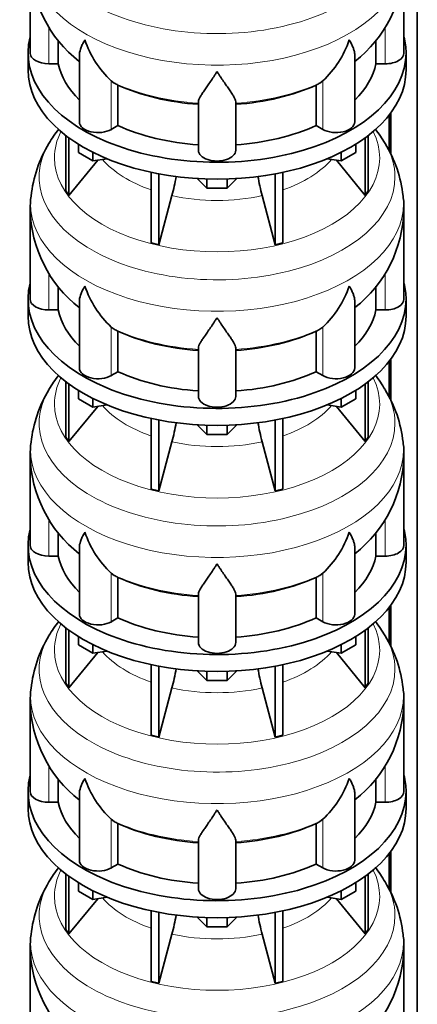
# Model space of a CAD drawing. Header units: millimetres. Extents: x 166 to 762, y -2377 to 1852.
# Tile 7 of 20: x 569 to 761, y -1534 to -1060. Entities that reach past the tile are written whole.
import ezdxf

# ---------------------------------------------------------------- set-up
doc = ezdxf.new("R2010")
doc.units = ezdxf.units.MM
doc.layers.add('LOW_134-11', color=7, linetype='Continuous')
doc.layers.add('VSI134_DIFFUSORE', color=7, linetype='Continuous')

# ---------------------------------------------------------------- blocks, each defined once
blk = doc.blocks.new('SE4')
at = {"layer": 'LOW_134-11', "color": 7, "linetype": 'Continuous', "lineweight": 35}
for p, q in [((760.76, -2109.58), (760.76, -794.68)), ((747.26, -1105.97), (747.26, -1123.3)), ((748.01, -1104.98), (748.01, -1124.88)), ((747.26, -1224.36), (747.26, -1241.69)), ((748.01, -1223.37), (748.01, -1243.27)), ((747.26, -1342.75), (747.26, -1360.08)), ((748.01, -1341.76), (748.01, -1361.66)), ((747.26, -1461.15), (747.26, -1478.47)), ((748.01, -1460.16), (748.01, -1480.05))]:
    blk.add_line(p, q, dxfattribs=at)
at = {"layer": 'VSI134_DIFFUSORE', "color": 7, "linetype": 'Continuous', "lineweight": 35}
for p, q in [((574.33, -1033.11), (574.33, -1076.17)), ((754.33, -1076.17), (754.33, -1033.11)), ((587.86, -1081.36), (587.86, -1070.02)), ((740.8, -1069.93), (740.8, -1081.36)), ((573.33, -1076.17), (573.33, -1084.33)), ((598.06, -1077.1), (598.06, -1109.24)), ((730.61, -1109.24), (730.61, -1077.1)), ((755.33, -1084.33), (755.33, -1076.17)), ((583.33, -1081.36), (587.86, -1081.36)), ((740.8, -1081.36), (745.33, -1081.36)), ((614.84, -1090.61), (613.42, -1089.56)), ((616.62, -1111.06), (616.62, -1091.58)), ((712.04, -1091.58), (712.04, -1111.06)), ((715.24, -1089.56), (713.82, -1090.61)), ((655.33, -1122.93), (655.33, -1099.59)), ((673.33, -1122.93), (673.33, -1099.59)), ((613.42, -1112.91), (616.62, -1111.06)), ((712.04, -1111.06), (715.24, -1112.91)), ((591.5, -1115.83), (591.5, -1142.51)), ((593.03, -1116.98), (593.03, -1144.65)), ((735.63, -1116.98), (735.63, -1144.65)), ((737.16, -1115.83), (737.16, -1142.51)), ((597.58, -1124.09), (597.58, -1120.04)), ((731.09, -1124.09), (731.09, -1120.04)), ((604.52, -1128.1), (597.58, -1124.09)), ((604.52, -1128.1), (604.52, -1123.93)), ((611.34, -1127.04), (604.52, -1128.1)), ((724.15, -1128.1), (717.32, -1127.04)), ((724.15, -1128.1), (724.15, -1123.93)), ((731.09, -1124.09), (724.15, -1128.1)), ((593.03, -1144.65), (606.9, -1127.73)), ((721.77, -1127.73), (735.63, -1144.65)), ((632.64, -1133.58), (632.64, -1167.51)), ((636.33, -1134.32), (636.33, -1168.39)), ((692.33, -1134.32), (692.33, -1168.39)), ((696.03, -1133.58), (696.03, -1167.51)), ((659.42, -1141.23), (654.77, -1136.58)), ((659.42, -1141.23), (659.42, -1136.8)), ((669.24, -1141.23), (659.42, -1141.23)), ((673.89, -1136.58), (669.24, -1141.23)), ((669.24, -1141.23), (669.24, -1136.8)), ((591.5, -1142.51), (593.03, -1144.65)), ((636.33, -1168.39), (642.61, -1144.77)), ((686.06, -1144.77), (692.33, -1168.39)), ((735.63, -1144.65), (737.16, -1142.51)), ((574.33, -1151.5), (574.33, -1194.56)), ((754.33, -1194.56), (754.33, -1151.5)), ((632.64, -1167.51), (636.33, -1168.39)), ((692.33, -1168.39), (696.03, -1167.51)), ((587.86, -1199.76), (587.86, -1188.41)), ((740.8, -1188.33), (740.8, -1199.76)), ((573.33, -1194.56), (573.33, -1202.72)), ((598.06, -1195.49), (598.06, -1227.63)), ((730.61, -1227.63), (730.61, -1195.49)), ((755.33, -1202.72), (755.33, -1194.56)), ((583.33, -1199.76), (587.86, -1199.76)), ((740.8, -1199.76), (745.33, -1199.76)), ((614.84, -1209.01), (613.42, -1207.96)), ((616.62, -1229.45), (616.62, -1209.98)), ((712.04, -1209.98), (712.04, -1229.45)), ((715.24, -1207.96), (713.82, -1209.01)), ((655.33, -1241.33), (655.33, -1217.98)), ((673.33, -1241.33), (673.33, -1217.98)), ((613.42, -1231.3), (616.62, -1229.45)), ((712.04, -1229.45), (715.24, -1231.3)), ((591.5, -1234.23), (591.5, -1260.9)), ((593.03, -1235.37), (593.03, -1263.04)), ((735.63, -1235.37), (735.63, -1263.04)), ((737.16, -1234.23), (737.16, -1260.9)), ((597.58, -1242.49), (597.58, -1238.43)), ((731.09, -1242.49), (731.09, -1238.43)), ((604.52, -1246.49), (597.58, -1242.49)), ((604.52, -1246.49), (604.52, -1242.32)), ((611.34, -1245.44), (604.52, -1246.49)), ((724.15, -1246.49), (717.32, -1245.44)), ((724.15, -1246.49), (724.15, -1242.32)), ((731.09, -1242.49), (724.15, -1246.49)), ((593.03, -1263.04), (606.9, -1246.12)), ((721.77, -1246.12), (735.63, -1263.04)), ((632.64, -1251.97), (632.64, -1285.9)), ((636.33, -1252.71), (636.33, -1286.79)), ((692.33, -1252.71), (692.33, -1286.79)), ((696.03, -1251.97), (696.03, -1285.9)), ((659.42, -1259.62), (654.77, -1254.97)), ((659.42, -1259.62), (659.42, -1255.19)), ((669.24, -1259.62), (659.42, -1259.62)), ((673.89, -1254.97), (669.24, -1259.62)), ((669.24, -1259.62), (669.24, -1255.19)), ((591.5, -1260.9), (593.03, -1263.04)), ((636.33, -1286.79), (642.61, -1263.17)), ((686.06, -1263.17), (692.33, -1286.79)), ((735.63, -1263.04), (737.16, -1260.9)), ((574.33, -1269.9), (574.33, -1312.95)), ((754.33, -1312.95), (754.33, -1269.9)), ((632.64, -1285.9), (636.33, -1286.79)), ((692.33, -1286.79), (696.03, -1285.9)), ((587.86, -1318.15), (587.86, -1306.81)), ((740.8, -1306.72), (740.8, -1318.15)), ((573.33, -1312.95), (573.33, -1321.12)), ((598.06, -1313.89), (598.06, -1346.02)), ((730.61, -1346.02), (730.61, -1313.88)), ((755.33, -1321.12), (755.33, -1312.95)), ((583.33, -1318.15), (587.86, -1318.15)), ((740.8, -1318.15), (745.33, -1318.15)), ((614.84, -1327.4), (613.42, -1326.35)), ((616.62, -1347.85), (616.62, -1328.37)), ((712.04, -1328.37), (712.04, -1347.85)), ((715.24, -1326.35), (713.82, -1327.4)), ((655.33, -1359.72), (655.33, -1336.37)), ((673.33, -1359.72), (673.33, -1336.37)), ((613.42, -1349.69), (616.62, -1347.85)), ((712.04, -1347.85), (715.24, -1349.69)), ((591.5, -1352.62), (591.5, -1379.3)), ((593.03, -1353.77), (593.03, -1381.43)), ((735.63, -1353.77), (735.63, -1381.43)), ((737.16, -1352.62), (737.16, -1379.3)), ((597.58, -1360.88), (597.58, -1356.82)), ((731.09, -1360.88), (731.09, -1356.82)), ((604.52, -1364.88), (597.58, -1360.88)), ((604.52, -1364.88), (604.52, -1360.71)), ((611.34, -1363.83), (604.52, -1364.88)), ((724.15, -1364.88), (717.32, -1363.83)), ((724.15, -1364.88), (724.15, -1360.71)), ((731.09, -1360.88), (724.15, -1364.88)), ((593.03, -1381.43), (606.9, -1364.52)), ((721.77, -1364.52), (735.63, -1381.43)), ((632.64, -1370.37), (632.64, -1404.29)), ((636.33, -1371.11), (636.33, -1405.18)), ((692.33, -1371.11), (692.33, -1405.18)), ((696.03, -1370.37), (696.03, -1404.29)), ((659.42, -1378.02), (654.77, -1373.37)), ((659.42, -1378.02), (659.42, -1373.58)), ((669.24, -1378.02), (659.42, -1378.02)), ((673.89, -1373.37), (669.24, -1378.02)), ((669.24, -1378.02), (669.24, -1373.58)), ((591.5, -1379.3), (593.03, -1381.43)), ((636.33, -1405.18), (642.61, -1381.56)), ((686.06, -1381.56), (692.33, -1405.18)), ((735.63, -1381.43), (737.16, -1379.3)), ((574.33, -1388.29), (574.33, -1431.34)), ((754.33, -1431.34), (754.33, -1388.29)), ((632.64, -1404.29), (636.33, -1405.18)), ((692.33, -1405.18), (696.03, -1404.29)), ((587.86, -1436.54), (587.86, -1425.2)), ((740.8, -1425.11), (740.8, -1436.54)), ((573.33, -1431.34), (573.33, -1439.51)), ((598.06, -1432.28), (598.06, -1464.41)), ((730.61, -1464.41), (730.61, -1432.27)), ((755.33, -1439.51), (755.33, -1431.34)), ((583.33, -1436.54), (587.86, -1436.54)), ((740.8, -1436.54), (745.33, -1436.54)), ((614.84, -1445.79), (613.42, -1444.74)), ((616.62, -1466.24), (616.62, -1446.76)), ((712.04, -1446.76), (712.04, -1466.24)), ((715.24, -1444.74), (713.82, -1445.79)), ((655.33, -1478.11), (655.33, -1454.76)), ((673.33, -1478.11), (673.33, -1454.76)), ((613.42, -1468.09), (616.62, -1466.24)), ((712.04, -1466.24), (715.24, -1468.09)), ((591.5, -1471.01), (591.5, -1497.69)), ((593.03, -1472.16), (593.03, -1499.82)), ((735.63, -1472.16), (735.63, -1499.82)), ((737.16, -1471.01), (737.16, -1497.69)), ((597.58, -1479.27), (597.58, -1475.21)), ((731.09, -1479.27), (731.09, -1475.21)), ((604.52, -1483.28), (597.58, -1479.27)), ((604.52, -1483.28), (604.52, -1479.1)), ((611.34, -1482.22), (604.52, -1483.28)), ((724.15, -1483.28), (717.32, -1482.22)), ((724.15, -1483.28), (724.15, -1479.1)), ((731.09, -1479.27), (724.15, -1483.28)), ((593.03, -1499.82), (606.9, -1482.91)), ((721.77, -1482.91), (735.63, -1499.82)), ((632.64, -1488.76), (632.64, -1522.69)), ((636.33, -1489.5), (636.33, -1523.57)), ((692.33, -1489.5), (692.33, -1523.57)), ((696.03, -1488.76), (696.03, -1522.69)), ((659.42, -1496.41), (654.77, -1491.76)), ((659.42, -1496.41), (659.42, -1491.97)), ((669.24, -1496.41), (659.42, -1496.41)), ((673.89, -1491.76), (669.24, -1496.41)), ((669.24, -1496.41), (669.24, -1491.97)), ((591.5, -1497.69), (593.03, -1499.82)), ((636.33, -1523.57), (642.61, -1499.95)), ((686.06, -1499.95), (692.33, -1523.57)), ((735.63, -1499.82), (737.16, -1497.69)), ((574.33, -1506.68), (574.33, -1549.74)), ((754.33, -1549.74), (754.33, -1506.68)), ((632.64, -1522.69), (636.33, -1523.57)), ((692.33, -1523.57), (696.03, -1522.69))]:
    blk.add_line(p, q, dxfattribs=at)
at = {"layer": 'VSI134_DIFFUSORE', "color": 4, "linetype": 'Continuous', "lineweight": 9}
for p, q in [((583.33, -1081.36), (583.33, -1063.7)), ((745.33, -1081.36), (745.33, -1063.62)), ((613.42, -1112.91), (613.42, -1089.56)), ((715.24, -1112.91), (715.24, -1089.56)), ((583.33, -1199.76), (583.33, -1182.09)), ((745.33, -1199.76), (745.33, -1182.01)), ((613.42, -1231.3), (613.42, -1207.96)), ((715.24, -1231.3), (715.24, -1207.96)), ((583.33, -1318.15), (583.33, -1300.48)), ((745.33, -1318.15), (745.33, -1300.4)), ((613.42, -1349.69), (613.42, -1326.35)), ((715.24, -1349.69), (715.24, -1326.35)), ((583.33, -1436.54), (583.33, -1418.88)), ((745.33, -1436.54), (745.33, -1418.79)), ((613.42, -1468.09), (613.42, -1444.74)), ((715.24, -1468.09), (715.24, -1444.74))]:
    blk.add_line(p, q, dxfattribs=at)
at = {"layer": 'VSI134_DIFFUSORE', "color": 7, "linetype": 'Continuous', "lineweight": 35}
for centre, radius, start, end in [((635.62, -1031.93), 61.25, 181.1196, 232.075), ((693.27, -1032.07), 60.97, 307.8559, 359.0125), ((645.92, -1054.61), 47.73, 198.6373, 227.0857), ((682.74, -1054.61), 47.73, 312.9143, 341.3628), ((622.75, -1078.22), 14.7, 237.4509, 245.3566), ((705.91, -1078.22), 14.7, 294.6434, 302.5491), ((642.58, -1155.04), 68.98, 142.1797, 149.0954), ((686.51, -1154.43), 68.25, 30.6072, 37.7078), ((637.18, -1152.03), 62.81, 149.0217, 173.546), ((693.61, -1151.4), 60.6, 6.0692, 31.5276), ((552.76, -1120.46), 93.08, 344.857, 350.6518), ((774.59, -1120.67), 91.75, 189.2533, 195.2315), ((614.16, -1150.59), 39.79, 171.8454, 181.3345), ((725.99, -1149.89), 28.3, 356.7173, 9.9642), ((635.62, -1150.32), 61.25, 181.1196, 232.075), ((693.27, -1150.46), 60.97, 307.8559, 359.0125), ((645.92, -1173), 47.73, 198.6373, 227.0857), ((682.74, -1173), 47.73, 312.9143, 341.3628), ((622.75, -1196.61), 14.7, 237.4509, 245.3566), ((705.91, -1196.61), 14.7, 294.6434, 302.5491), ((642.58, -1273.43), 68.98, 142.1797, 149.0954), ((686.51, -1272.82), 68.25, 30.6072, 37.8215), ((637.18, -1270.43), 62.81, 149.0217, 173.546), ((693.61, -1269.79), 60.6, 6.0692, 31.5276), ((552.76, -1238.85), 93.08, 344.857, 350.6518), ((774.59, -1239.06), 91.75, 189.2533, 195.2315), ((614.16, -1268.98), 39.79, 171.8454, 181.3345), ((725.99, -1268.28), 28.3, 356.7173, 9.9642), ((635.62, -1268.71), 61.25, 181.1196, 232.075), ((693.27, -1268.85), 60.97, 307.8559, 359.0125), ((645.92, -1291.39), 47.73, 198.6373, 227.0857), ((682.74, -1291.39), 47.73, 312.9143, 341.3628), ((622.75, -1315.01), 14.7, 237.4509, 245.3566), ((705.91, -1315.01), 14.7, 294.6434, 302.5491), ((642.58, -1391.82), 68.98, 142.1797, 149.0954), ((686.51, -1391.21), 68.25, 30.6072, 37.7078), ((637.18, -1388.82), 62.81, 149.0217, 173.546), ((693.61, -1388.18), 60.6, 6.0692, 31.5276), ((552.76, -1357.24), 93.08, 344.857, 350.6518), ((774.59, -1357.45), 91.75, 189.2533, 195.2315), ((614.16, -1387.37), 39.79, 171.8454, 181.3345), ((725.99, -1386.67), 28.3, 356.7173, 9.9642), ((635.62, -1387.1), 61.25, 181.1196, 232.075), ((693.27, -1387.24), 60.97, 307.8559, 359.0125), ((645.92, -1409.78), 47.73, 198.6373, 227.0857), ((682.74, -1409.78), 47.73, 312.9143, 341.3628), ((622.75, -1433.4), 14.7, 237.4509, 245.3566), ((705.91, -1433.4), 14.7, 294.6434, 302.5491), ((642.58, -1510.21), 68.98, 142.1797, 149.0954), ((686.51, -1509.61), 68.25, 30.6072, 37.8215), ((637.18, -1507.21), 62.81, 149.0217, 173.546), ((693.61, -1506.57), 60.6, 6.0692, 31.5276), ((552.76, -1475.64), 93.08, 344.857, 350.6518), ((774.59, -1475.84), 91.75, 189.2533, 195.2315), ((614.16, -1505.77), 39.79, 171.8454, 181.3345), ((725.99, -1505.07), 28.3, 356.7173, 9.9642), ((635.62, -1505.5), 61.25, 181.1196, 232.075), ((693.27, -1505.63), 60.97, 307.8559, 359.0125)]:
    blk.add_arc(centre, radius, start, end, dxfattribs=at)
at = {"layer": 'VSI134_DIFFUSORE', "color": 4, "linetype": 'Continuous', "lineweight": 9}
for centre, major_axis, start_param, end_param in [((664.33, -1017.39), (85.67, 0), 2.810904, 6.283185), ((664.33, -1030.15), (-89.83, 0), 0, 3.209511), ((664.33, -1054.69), (-79.5, 0), 0.898849, 1.457346), ((664.33, -1054.69), (79.5, 0), 4.82584, 5.384336), ((664.33, -1126.59), (-78.3, 0), 0, 3.425204), ((664.33, -1126.59), (-78.3, 0), 5.999574, 6.283185), ((664.33, -1135.79), (85.67, 0), 2.810904, 6.283185), ((664.33, -1135.79), (85.67, 0), 0, 0.330086), ((664.33, -1111.48), (-61.63, 0), 0.463231, 1.030574), ((664.33, -1111.48), (61.63, 0), 5.252612, 5.819954), ((664.33, -1148.54), (-89.83, 0), 0, 3.209511), ((664.33, -1148.54), (-89.83, 0), 6.215125, 6.283185), ((664.33, -1111.48), (-61.63, 0), 1.210556, 1.931037), ((664.33, -1173.09), (-79.5, 0), 0.898849, 1.457346), ((664.33, -1173.09), (79.5, 0), 4.82584, 5.384336), ((664.33, -1244.99), (-78.3, 0), 0, 3.425204), ((664.33, -1244.99), (-78.3, 0), 5.999574, 6.283185), ((664.33, -1254.18), (85.67, 0), 2.810904, 6.283185), ((664.33, -1254.18), (85.67, 0), 0, 0.330086), ((664.33, -1229.87), (-61.63, 0), 0.463231, 1.030574), ((664.33, -1229.87), (61.63, 0), 5.252612, 5.819954), ((664.33, -1266.93), (-89.83, 0), 0, 3.209511), ((664.33, -1266.93), (-89.83, 0), 6.215125, 6.283185), ((664.33, -1229.87), (-61.63, 0), 1.210556, 1.931037), ((664.33, -1291.48), (-79.5, 0), 0.898849, 1.457346), ((664.33, -1291.48), (79.5, 0), 4.82584, 5.384336), ((664.33, -1363.38), (-78.3, 0), 0, 3.425204), ((664.33, -1363.38), (-78.3, 0), 5.999574, 6.283185), ((664.33, -1372.57), (85.67, 0), 2.810904, 6.283185), ((664.33, -1372.57), (85.67, 0), 0, 0.330086), ((664.33, -1348.26), (-61.63, 0), 0.463231, 1.030574), ((664.33, -1348.26), (61.63, 0), 5.252612, 5.819954), ((664.33, -1385.33), (-89.83, 0), 6.215125, 6.283185), ((664.33, -1385.33), (-89.83, 0), 0, 3.209511), ((664.33, -1348.26), (-61.63, 0), 1.210556, 1.931037), ((664.33, -1409.87), (-79.5, 0), 0.898849, 1.457346), ((664.33, -1409.87), (79.5, 0), 4.82584, 5.384336), ((664.33, -1481.77), (-78.3, 0), 0, 3.425204), ((664.33, -1481.77), (-78.3, 0), 5.999574, 6.283185), ((664.33, -1490.96), (85.67, 0), 2.810904, 6.283185), ((664.33, -1490.96), (85.67, 0), 0, 0.330086), ((664.33, -1466.65), (-61.63, 0), 0.463231, 1.030574), ((664.33, -1466.65), (61.63, 0), 5.252612, 5.819954), ((664.33, -1503.72), (-89.83, 0), 6.215125, 6.283185), ((664.33, -1503.72), (-89.83, 0), 0, 3.209511), ((664.33, -1466.65), (-61.63, 0), 1.210556, 1.931037)]:
    blk.add_ellipse(centre, major_axis=major_axis, ratio=0.57735, start_param=start_param, end_param=end_param, dxfattribs=at)
at = {"layer": 'VSI134_DIFFUSORE', "color": 7, "linetype": 'Continuous', "lineweight": 35}
for centre, major_axis, start_param, end_param in [((664.33, -1076.17), (91, 0), 2.993207, 6.283185), ((664.33, -1076.17), (91, 0), 0, 0.148386), ((583.33, -1076.17), (9, 0), 3.141593, 4.712389), ((745.33, -1076.17), (-9, 0), 1.570796, 3.141593), ((664.33, -1084.33), (-91, 0), 0, 3.141593), ((664.33, -1076.17), (-77, 0), 0.117151, 0.534109), ((664.33, -1076.17), (77, 0), 5.749077, 6.166034), ((664.33, -1056.69), (-77, 0), 0.902549, 1.453645), ((664.33, -1056.69), (77, 0), 4.82954, 5.380636), ((607.06, -1109.24), (9, 0), 3.141593, 5.497787), ((664.33, -1076.17), (-77, 0), 0.902549, 1.453645), ((664.33, -1076.17), (77, 0), 4.82954, 5.380636), ((721.61, -1109.24), (-9, 0), 0.785398, 3.141593), ((664.33, -1122.93), (-9, 0), 0, 3.141593), ((664.33, -1194.56), (91, 0), 2.993207, 6.283185), ((664.33, -1194.56), (91, 0), 0, 0.148386), ((583.33, -1194.56), (9, 0), 3.141593, 4.712389), ((745.33, -1194.56), (-9, 0), 1.570796, 3.141593), ((664.33, -1202.72), (-91, 0), 0, 3.141593), ((664.33, -1194.56), (-77, 0), 0.117151, 0.534109), ((664.33, -1194.56), (77, 0), 5.749077, 6.166034), ((664.33, -1175.08), (-77, 0), 0.902549, 1.453645), ((664.33, -1175.08), (77, 0), 4.82954, 5.380636), ((607.06, -1227.63), (9, 0), 3.141593, 5.497787), ((664.33, -1194.56), (-77, 0), 0.902549, 1.453645), ((664.33, -1194.56), (77, 0), 4.82954, 5.380636), ((721.61, -1227.63), (-9, 0), 0.785398, 3.141593), ((664.33, -1241.33), (-9, 0), 0, 3.141593), ((664.33, -1312.95), (91, 0), 2.993207, 6.283185), ((664.33, -1312.95), (91, 0), 0, 0.148386), ((583.33, -1312.95), (9, 0), 3.141593, 4.712389), ((745.33, -1312.95), (-9, 0), 1.570796, 3.141593), ((664.33, -1321.12), (-91, 0), 0, 3.141593), ((664.33, -1312.95), (-77, 0), 0.117151, 0.534109), ((664.33, -1312.95), (77, 0), 5.749077, 6.166034), ((664.33, -1293.48), (-77, 0), 0.902549, 1.453645), ((664.33, -1293.48), (77, 0), 4.82954, 5.380636), ((607.06, -1346.02), (9, 0), 3.141593, 5.497787), ((664.33, -1312.95), (-77, 0), 0.902549, 1.453645), ((664.33, -1312.95), (77, 0), 4.82954, 5.380636), ((721.61, -1346.02), (-9, 0), 0.785398, 3.141593), ((664.33, -1359.72), (-9, 0), 0, 3.141593), ((664.33, -1431.34), (91, 0), 2.993207, 6.283185), ((664.33, -1431.34), (91, 0), 0, 0.148386), ((583.33, -1431.34), (9, 0), 3.141593, 4.712389), ((745.33, -1431.34), (-9, 0), 1.570796, 3.141593), ((664.33, -1439.51), (-91, 0), 0, 3.141593), ((664.33, -1431.34), (-77, 0), 0.117151, 0.534109), ((664.33, -1431.34), (77, 0), 5.749077, 6.166034), ((664.33, -1411.87), (-77, 0), 0.902549, 1.453645), ((664.33, -1411.87), (77, 0), 4.82954, 5.380636), ((607.06, -1464.41), (9, 0), 3.141593, 5.497787), ((664.33, -1431.34), (-77, 0), 0.902549, 1.453645), ((664.33, -1431.34), (77, 0), 4.82954, 5.380636), ((721.61, -1464.41), (-9, 0), 0.785398, 3.141593), ((664.33, -1478.11), (-9, 0), 0, 3.141593)]:
    blk.add_ellipse(centre, major_axis=major_axis, ratio=0.57735, start_param=start_param, end_param=end_param, dxfattribs=at)
for points, knots in [([(598.06, -1077.11), (598.06, -1076.95), (598.06, -1076.78), (598.15, -1075.6), (598.43, -1074.55), (599.1, -1072.87), (599.37, -1072.3), (599.82, -1071.41), (599.98, -1071.11), (600.24, -1070.64), (600.37, -1070.41), (600.51, -1070.18), (600.6, -1070.02), (600.65, -1069.94), (600.69, -1069.86)], [0.4586292, 0.4586292, 0.4586292, 0.4586292, 0.5, 0.5, 0.75, 0.75, 0.875, 0.875, 0.9375, 0.9375, 0.96875, 0.984375, 0.984375, 1, 1, 1, 1]), ([(730.61, -1077.11), (730.61, -1076.95), (730.6, -1076.8), (730.56, -1076.14), (730.47, -1075.62), (730.2, -1074.56), (730.02, -1074.01), (729.57, -1072.88), (729.3, -1072.31), (728.84, -1071.41), (728.68, -1071.11), (728.43, -1070.65), (728.34, -1070.49), (728.16, -1070.18), (728.07, -1070.02), (727.97, -1069.86)], [0.4604904, 0.4604904, 0.4604904, 0.4604904, 0.5, 0.5, 0.625, 0.625, 0.75, 0.75, 0.875, 0.875, 0.9375, 0.9375, 0.96875, 0.96875, 1, 1, 1, 1]), ([(664.33, -1085.08), (664.2, -1085.29), (664.07, -1085.5), (663.8, -1085.92), (663.67, -1086.13), (663.27, -1086.75), (663.01, -1087.15), (662.22, -1088.34), (661.7, -1089.11), (660.69, -1090.59), (660.19, -1091.3), (659.25, -1092.65), (658.8, -1093.3), (657.95, -1094.52), (657.55, -1095.1), (657.01, -1095.92), (656.84, -1096.18), (656.52, -1096.7), (656.37, -1096.95), (655.96, -1097.67), (655.73, -1098.11), (655.42, -1098.91), (655.33, -1099.27), (655.33, -1099.59)], [0, 0, 0, 0, 0.03125, 0.03125, 0.0625, 0.0625, 0.125, 0.125, 0.25, 0.25, 0.375, 0.375, 0.5, 0.5, 0.625, 0.625, 0.6875, 0.6875, 0.75, 0.75, 0.875, 0.875, 1, 1, 1, 1]), ([(673.33, -1099.59), (673.33, -1099.27), (673.24, -1098.91), (672.93, -1098.11), (672.71, -1097.67), (672.3, -1096.95), (672.15, -1096.7), (671.82, -1096.18), (671.65, -1095.92), (671.11, -1095.1), (670.72, -1094.52), (669.87, -1093.3), (669.42, -1092.66), (668.47, -1091.3), (667.98, -1090.59), (666.96, -1089.11), (666.45, -1088.35), (665.66, -1087.16), (665.4, -1086.75), (665, -1086.13), (664.86, -1085.92), (664.6, -1085.5), (664.46, -1085.29), (664.33, -1085.08)], [0, 0, 0, 0, 0.125, 0.125, 0.25, 0.25, 0.3125, 0.3125, 0.375, 0.375, 0.5, 0.5, 0.625, 0.625, 0.75, 0.75, 0.875, 0.875, 0.9375, 0.9375, 0.96875, 0.96875, 1, 1, 1, 1]), ([(598.06, -1195.5), (598.06, -1195.34), (598.06, -1195.17), (598.15, -1193.99), (598.43, -1192.94), (599.1, -1191.26), (599.37, -1190.69), (599.82, -1189.8), (599.98, -1189.5), (600.24, -1189.04), (600.37, -1188.8), (600.51, -1188.57), (600.6, -1188.41), (600.65, -1188.33), (600.69, -1188.25)], [0.4586292, 0.4586292, 0.4586292, 0.4586292, 0.5, 0.5, 0.75, 0.75, 0.875, 0.875, 0.9375, 0.9375, 0.96875, 0.984375, 0.984375, 1, 1, 1, 1]), ([(730.61, -1195.5), (730.61, -1195.34), (730.6, -1195.19), (730.56, -1194.53), (730.47, -1194.01), (730.2, -1192.95), (730.02, -1192.4), (729.57, -1191.28), (729.3, -1190.7), (728.84, -1189.8), (728.68, -1189.5), (728.43, -1189.04), (728.34, -1188.88), (728.16, -1188.57), (728.07, -1188.41), (727.97, -1188.25)], [0.4604904, 0.4604904, 0.4604904, 0.4604904, 0.5, 0.5, 0.625, 0.625, 0.75, 0.75, 0.875, 0.875, 0.9375, 0.9375, 0.96875, 0.96875, 1, 1, 1, 1]), ([(664.33, -1203.47), (664.2, -1203.68), (664.07, -1203.9), (663.8, -1204.32), (663.67, -1204.52), (663.27, -1205.14), (663.01, -1205.55), (662.22, -1206.74), (661.7, -1207.5), (660.69, -1208.98), (660.19, -1209.69), (659.25, -1211.04), (658.8, -1211.69), (657.95, -1212.91), (657.55, -1213.49), (657.01, -1214.31), (656.84, -1214.57), (656.52, -1215.09), (656.37, -1215.34), (655.96, -1216.06), (655.73, -1216.5), (655.42, -1217.3), (655.33, -1217.66), (655.33, -1217.98)], [0, 0, 0, 0, 0.03125, 0.03125, 0.0625, 0.0625, 0.125, 0.125, 0.25, 0.25, 0.375, 0.375, 0.5, 0.5, 0.625, 0.625, 0.6875, 0.6875, 0.75, 0.75, 0.875, 0.875, 1, 1, 1, 1]), ([(673.33, -1217.98), (673.33, -1217.66), (673.24, -1217.3), (672.93, -1216.5), (672.71, -1216.06), (672.3, -1215.34), (672.15, -1215.09), (671.82, -1214.58), (671.65, -1214.31), (671.11, -1213.49), (670.72, -1212.91), (669.87, -1211.69), (669.42, -1211.05), (668.47, -1209.7), (667.98, -1208.98), (666.96, -1207.51), (666.45, -1206.74), (665.66, -1205.55), (665.4, -1205.14), (665, -1204.52), (664.86, -1204.32), (664.6, -1203.9), (664.46, -1203.68), (664.33, -1203.47)], [0, 0, 0, 0, 0.125, 0.125, 0.25, 0.25, 0.3125, 0.3125, 0.375, 0.375, 0.5, 0.5, 0.625, 0.625, 0.75, 0.75, 0.875, 0.875, 0.9375, 0.9375, 0.96875, 0.96875, 1, 1, 1, 1]), ([(598.06, -1313.9), (598.06, -1313.73), (598.06, -1313.56), (598.15, -1312.38), (598.43, -1311.33), (599.1, -1309.66), (599.37, -1309.08), (599.82, -1308.19), (599.98, -1307.89), (600.24, -1307.43), (600.37, -1307.2), (600.51, -1306.96), (600.6, -1306.8), (600.65, -1306.72), (600.69, -1306.64)], [0.4586292, 0.4586292, 0.4586292, 0.4586292, 0.5, 0.5, 0.75, 0.75, 0.875, 0.875, 0.9375, 0.9375, 0.96875, 0.984375, 0.984375, 1, 1, 1, 1]), ([(730.61, -1313.89), (730.61, -1313.74), (730.6, -1313.58), (730.56, -1312.92), (730.47, -1312.41), (730.2, -1311.35), (730.02, -1310.8), (729.57, -1309.67), (729.3, -1309.09), (728.84, -1308.19), (728.68, -1307.89), (728.43, -1307.43), (728.34, -1307.27), (728.16, -1306.96), (728.07, -1306.8), (727.97, -1306.64)], [0.4604904, 0.4604904, 0.4604904, 0.4604904, 0.5, 0.5, 0.625, 0.625, 0.75, 0.75, 0.875, 0.875, 0.9375, 0.9375, 0.96875, 0.96875, 1, 1, 1, 1]), ([(664.33, -1321.86), (664.2, -1322.08), (664.07, -1322.29), (663.8, -1322.71), (663.67, -1322.92), (663.27, -1323.53), (663.01, -1323.94), (662.22, -1325.13), (661.7, -1325.89), (660.69, -1327.37), (660.19, -1328.08), (659.25, -1329.44), (658.8, -1330.08), (657.95, -1331.3), (657.55, -1331.88), (657.01, -1332.7), (656.84, -1332.97), (656.52, -1333.48), (656.37, -1333.73), (655.96, -1334.45), (655.73, -1334.89), (655.42, -1335.69), (655.33, -1336.05), (655.33, -1336.37)], [0, 0, 0, 0, 0.03125, 0.03125, 0.0625, 0.0625, 0.125, 0.125, 0.25, 0.25, 0.375, 0.375, 0.5, 0.5, 0.625, 0.625, 0.6875, 0.6875, 0.75, 0.75, 0.875, 0.875, 1, 1, 1, 1]), ([(673.33, -1336.37), (673.33, -1336.05), (673.24, -1335.69), (672.93, -1334.89), (672.71, -1334.45), (672.3, -1333.73), (672.15, -1333.48), (671.82, -1332.97), (671.65, -1332.7), (671.11, -1331.88), (670.72, -1331.3), (669.87, -1330.08), (669.42, -1329.44), (668.47, -1328.09), (667.98, -1327.38), (666.96, -1325.9), (666.45, -1325.13), (665.66, -1323.94), (665.4, -1323.53), (665, -1322.92), (664.86, -1322.71), (664.6, -1322.29), (664.46, -1322.08), (664.33, -1321.86)], [0, 0, 0, 0, 0.125, 0.125, 0.25, 0.25, 0.3125, 0.3125, 0.375, 0.375, 0.5, 0.5, 0.625, 0.625, 0.75, 0.75, 0.875, 0.875, 0.9375, 0.9375, 0.96875, 0.96875, 1, 1, 1, 1]), ([(598.06, -1432.29), (598.06, -1432.12), (598.06, -1431.96), (598.15, -1430.77), (598.43, -1429.72), (599.1, -1428.05), (599.37, -1427.47), (599.82, -1426.58), (599.98, -1426.28), (600.24, -1425.82), (600.37, -1425.59), (600.51, -1425.35), (600.6, -1425.19), (600.65, -1425.11), (600.69, -1425.04)], [0.4586292, 0.4586292, 0.4586292, 0.4586292, 0.5, 0.5, 0.75, 0.75, 0.875, 0.875, 0.9375, 0.9375, 0.96875, 0.984375, 0.984375, 1, 1, 1, 1]), ([(730.61, -1432.28), (730.61, -1432.13), (730.6, -1431.97), (730.56, -1431.31), (730.47, -1430.8), (730.2, -1429.74), (730.02, -1429.19), (729.57, -1428.06), (729.3, -1427.48), (728.84, -1426.59), (728.68, -1426.28), (728.43, -1425.82), (728.34, -1425.67), (728.16, -1425.35), (728.07, -1425.19), (727.97, -1425.04)], [0.4604904, 0.4604904, 0.4604904, 0.4604904, 0.5, 0.5, 0.625, 0.625, 0.75, 0.75, 0.875, 0.875, 0.9375, 0.9375, 0.96875, 0.96875, 1, 1, 1, 1]), ([(664.33, -1440.26), (664.2, -1440.47), (664.07, -1440.68), (663.8, -1441.1), (663.67, -1441.31), (663.27, -1441.92), (663.01, -1442.33), (662.22, -1443.52), (661.7, -1444.29), (660.69, -1445.76), (660.19, -1446.48), (659.25, -1447.83), (658.8, -1448.47), (657.95, -1449.69), (657.55, -1450.27), (657.01, -1451.09), (656.84, -1451.36), (656.52, -1451.87), (656.37, -1452.12), (655.96, -1452.84), (655.73, -1453.28), (655.42, -1454.08), (655.33, -1454.44), (655.33, -1454.76)], [0, 0, 0, 0, 0.03125, 0.03125, 0.0625, 0.0625, 0.125, 0.125, 0.25, 0.25, 0.375, 0.375, 0.5, 0.5, 0.625, 0.625, 0.6875, 0.6875, 0.75, 0.75, 0.875, 0.875, 1, 1, 1, 1]), ([(673.33, -1454.76), (673.33, -1454.44), (673.24, -1454.08), (672.93, -1453.28), (672.71, -1452.84), (672.3, -1452.13), (672.15, -1451.87), (671.82, -1451.36), (671.65, -1451.09), (671.11, -1450.27), (670.72, -1449.7), (669.87, -1448.47), (669.42, -1447.83), (668.47, -1446.48), (667.98, -1445.77), (666.96, -1444.29), (666.45, -1443.52), (665.66, -1442.33), (665.4, -1441.93), (665, -1441.31), (664.86, -1441.1), (664.6, -1440.68), (664.46, -1440.47), (664.33, -1440.26)], [0, 0, 0, 0, 0.125, 0.125, 0.25, 0.25, 0.3125, 0.3125, 0.375, 0.375, 0.5, 0.5, 0.625, 0.625, 0.75, 0.75, 0.875, 0.875, 0.9375, 0.9375, 0.96875, 0.96875, 1, 1, 1, 1])]:
    blk.add_open_spline(points, degree=3, knots=knots, dxfattribs=at)

msp = doc.modelspace()

# ---------------------------------------------------------------- block references
msp.add_blockref('SE4', (0, 0))

doc.saveas('drawing.dxf')
